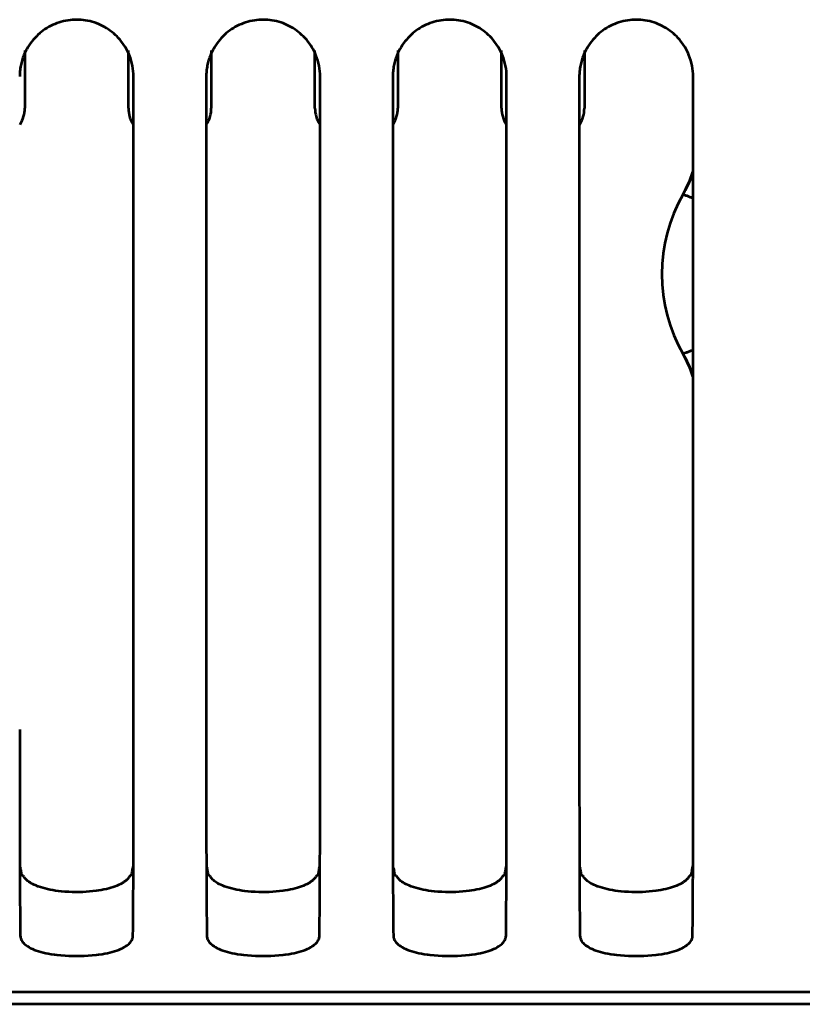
# Model space of a CAD drawing. Header units: millimetres. Extents: x 0 to 820, y 0 to 1200.
# Tile 33 of 81: x 213 to 246, y 657 to 698. Entities that reach past the tile are written whole.
import ezdxf

# ---------------------------------------------------------------- set-up
doc = ezdxf.new("R2010")
doc.units = ezdxf.units.MM
doc.header["$MEASUREMENT"] = 0
doc.layers.add('Layer 1', color=7, linetype='Continuous', lineweight=0)

# ---------------------------------------------------------------- blocks, each defined once
blk = doc.blocks.new('Block_3')
at = {"layer": 'Layer 1', "color": 18, "lineweight": 53, "true_color": 0x010101}
for p, q in [((218.14, 668.255), (218.14, 695.192)), ((221.14, 695.192), (221.14, 670.513)), ((225.84, 668.255), (225.84, 695.192)), ((228.84, 695.192), (228.84, 670.513)), ((233.54, 668.255), (233.54, 695.192)), ((236.54, 695.192), (236.54, 670.513)), ((241.24, 668.255), (241.24, 695.192)), ((221.14, 670.513), (221.14, 669.378)), ((228.84, 670.513), (228.84, 669.378)), ((236.54, 670.513), (236.54, 669.378)), ((221.14, 669.378), (221.14, 668.255)), ((228.84, 669.378), (228.84, 668.255)), ((236.54, 669.378), (236.54, 668.255)), ((213.446, 662.246), (213.446, 662.201)), ((213.446, 662.232), (213.446, 662.189)), ((218.058, 662.304), (218.048, 662.247)), ((218.133, 662.201), (218.133, 662.246)), ((218.133, 662.189), (218.133, 662.232)), ((221.146, 662.246), (221.146, 662.201)), ((221.146, 662.232), (221.146, 662.189)), ((225.758, 662.304), (225.748, 662.247)), ((225.833, 662.201), (225.833, 662.246)), ((225.833, 662.189), (225.833, 662.232)), ((228.846, 662.246), (228.846, 662.201)), ((228.846, 662.232), (228.846, 662.189)), ((233.458, 662.304), (233.448, 662.247)), ((233.533, 662.201), (233.533, 662.246)), ((233.533, 662.189), (233.533, 662.232)), ((236.546, 662.232), (236.547, 662.189)), ((236.547, 662.246), (236.547, 662.201)), ((241.158, 662.304), (241.148, 662.247)), ((241.233, 662.201), (241.233, 662.246)), ((241.233, 662.189), (241.233, 662.232)), ((70.99, 657.424), (276.739, 657.424))]:
    blk.add_line(p, q, dxfattribs=at)
for points in [[(217.967, 696.076), (217.931, 696.159), (217.892, 696.241), (217.849, 696.322), (217.803, 696.402), (217.753, 696.481), (217.7, 696.558), (217.644, 696.633), (217.586, 696.704), (217.524, 696.775), (217.459, 696.843), (217.392, 696.909), (217.323, 696.971), (217.252, 697.031), (217.179, 697.087), (217.105, 697.139), (217.028, 697.189), (216.949, 697.236), (216.868, 697.28), (216.785, 697.32), (216.7, 697.358), (216.614, 697.392), (216.526, 697.423), (216.437, 697.451), (216.436, 697.451), (216.346, 697.475), (216.255, 697.495), (216.163, 697.512), (216.072, 697.525), (215.979, 697.534), (215.887, 697.54), (215.795, 697.542), (215.704, 697.54), (215.612, 697.535), (215.519, 697.526), (215.427, 697.514), (215.336, 697.497), (215.244, 697.477), (215.154, 697.454), (215.154, 697.454), (215.064, 697.427), (214.976, 697.396), (214.889, 697.362), (214.804, 697.325), (214.721, 697.285), (214.64, 697.242), (214.561, 697.195), (214.484, 697.146), (214.409, 697.093), (214.336, 697.038), (214.265, 696.979), (214.195, 696.917), (214.128, 696.852), (214.063, 696.784), (214.001, 696.713), (213.943, 696.642), (213.886, 696.568), (213.832, 696.491), (213.782, 696.412), (213.735, 696.332), (213.692, 696.251), (213.652, 696.169), (213.617, 696.086)], [(225.667, 696.076), (225.631, 696.159), (225.592, 696.241), (225.549, 696.322), (225.503, 696.402), (225.453, 696.481), (225.4, 696.558), (225.344, 696.633), (225.286, 696.704), (225.224, 696.775), (225.159, 696.843), (225.092, 696.909), (225.023, 696.971), (224.952, 697.031), (224.879, 697.087), (224.805, 697.139), (224.728, 697.189), (224.649, 697.236), (224.568, 697.28), (224.485, 697.32), (224.4, 697.358), (224.314, 697.392), (224.226, 697.423), (224.137, 697.451), (224.136, 697.451), (224.046, 697.475), (223.955, 697.495), (223.863, 697.512), (223.772, 697.525), (223.68, 697.534), (223.587, 697.54), (223.495, 697.542), (223.404, 697.54), (223.312, 697.535), (223.219, 697.526), (223.127, 697.514), (223.036, 697.497), (222.944, 697.477), (222.854, 697.454), (222.854, 697.454), (222.764, 697.427), (222.676, 697.396), (222.589, 697.362), (222.504, 697.325), (222.422, 697.285), (222.34, 697.242), (222.261, 697.195), (222.184, 697.146), (222.109, 697.093), (222.036, 697.038), (221.965, 696.979), (221.895, 696.917), (221.828, 696.852), (221.763, 696.784), (221.701, 696.713), (221.643, 696.642), (221.586, 696.568), (221.533, 696.491), (221.482, 696.412), (221.435, 696.332), (221.392, 696.251), (221.352, 696.169), (221.317, 696.086)], [(233.367, 696.076), (233.331, 696.159), (233.292, 696.241), (233.249, 696.322), (233.203, 696.402), (233.153, 696.481), (233.1, 696.558), (233.044, 696.633), (232.986, 696.704), (232.924, 696.775), (232.859, 696.843), (232.792, 696.909), (232.723, 696.971), (232.652, 697.031), (232.579, 697.087), (232.505, 697.139), (232.428, 697.189), (232.349, 697.236), (232.268, 697.28), (232.185, 697.32), (232.1, 697.358), (232.014, 697.392), (231.926, 697.423), (231.837, 697.451), (231.836, 697.451), (231.746, 697.475), (231.655, 697.495), (231.563, 697.512), (231.472, 697.525), (231.38, 697.534), (231.287, 697.54), (231.195, 697.542), (231.104, 697.54), (231.012, 697.535), (230.919, 697.526), (230.827, 697.514), (230.736, 697.497), (230.644, 697.477), (230.554, 697.454), (230.554, 697.454), (230.464, 697.427), (230.376, 697.396), (230.289, 697.362), (230.204, 697.325), (230.122, 697.285), (230.04, 697.242), (229.961, 697.195), (229.884, 697.146), (229.809, 697.093), (229.736, 697.038), (229.665, 696.979), (229.595, 696.917), (229.528, 696.852), (229.463, 696.784), (229.401, 696.713), (229.343, 696.642), (229.286, 696.568), (229.233, 696.491), (229.182, 696.412), (229.135, 696.332), (229.092, 696.251), (229.052, 696.169), (229.017, 696.086)], [(241.067, 696.076), (241.031, 696.159), (240.992, 696.241), (240.949, 696.322), (240.903, 696.402), (240.853, 696.481), (240.8, 696.558), (240.744, 696.633), (240.686, 696.704), (240.624, 696.775), (240.559, 696.843), (240.492, 696.909), (240.423, 696.971), (240.352, 697.031), (240.279, 697.087), (240.205, 697.139), (240.128, 697.189), (240.049, 697.236), (239.968, 697.28), (239.885, 697.32), (239.8, 697.358), (239.714, 697.392), (239.626, 697.423), (239.537, 697.451), (239.536, 697.451), (239.446, 697.475), (239.355, 697.495), (239.263, 697.512), (239.172, 697.525), (239.08, 697.534), (238.987, 697.54), (238.895, 697.542), (238.804, 697.54), (238.712, 697.535), (238.62, 697.526), (238.527, 697.514), (238.436, 697.497), (238.344, 697.477), (238.254, 697.454), (238.254, 697.454), (238.164, 697.427), (238.076, 697.396), (237.989, 697.362), (237.904, 697.325), (237.822, 697.285), (237.74, 697.242), (237.661, 697.195), (237.584, 697.146), (237.509, 697.093), (237.436, 697.038), (237.365, 696.979), (237.295, 696.917), (237.228, 696.852), (237.163, 696.784), (237.101, 696.713), (237.043, 696.642), (236.986, 696.568), (236.933, 696.491), (236.882, 696.412), (236.836, 696.332), (236.792, 696.251), (236.752, 696.169), (236.717, 696.086)], [(213.616, 696.086), (213.596, 696.034), (213.576, 695.98), (213.558, 695.926), (213.54, 695.871), (213.524, 695.816), (213.51, 695.759), (213.496, 695.703), (213.485, 695.648), (213.474, 695.591), (213.465, 695.534), (213.457, 695.477), (213.451, 695.419), (213.446, 695.362), (213.443, 695.305), (213.44, 695.248), (213.44, 695.192)], [(221.316, 696.086), (221.296, 696.034), (221.276, 695.98), (221.258, 695.926), (221.24, 695.871), (221.224, 695.816), (221.21, 695.759), (221.196, 695.703), (221.185, 695.648), (221.174, 695.591), (221.165, 695.534), (221.157, 695.477), (221.151, 695.419), (221.146, 695.362), (221.143, 695.305), (221.14, 695.248), (221.14, 695.192)], [(229.016, 696.086), (228.996, 696.034), (228.976, 695.98), (228.958, 695.926), (228.94, 695.871), (228.924, 695.816), (228.91, 695.759), (228.896, 695.703), (228.885, 695.648), (228.874, 695.591), (228.865, 695.534), (228.857, 695.477), (228.851, 695.419), (228.846, 695.362), (228.843, 695.305), (228.84, 695.248), (228.84, 695.192)], [(236.716, 696.086), (236.696, 696.034), (236.676, 695.98), (236.657, 695.926), (236.64, 695.871), (236.624, 695.816), (236.61, 695.759), (236.596, 695.703), (236.585, 695.648), (236.574, 695.591), (236.565, 695.534), (236.557, 695.477), (236.551, 695.419), (236.546, 695.362), (236.543, 695.305), (236.54, 695.248), (236.54, 695.192)], [(213.44, 668.255), (213.44, 667.894), (213.44, 667.404), (213.44, 666.915), (213.44, 666.786), (213.44, 666.297), (213.44, 665.807), (213.44, 665.317), (213.441, 664.827), (213.441, 664.338), (213.442, 663.848), (213.443, 663.358)], [(218.136, 663.358), (218.137, 663.483), (218.137, 663.973), (218.138, 664.462), (218.138, 664.827), (218.139, 665.317), (218.139, 665.807), (218.139, 666.297), (218.139, 666.786), (218.139, 667.276), (218.139, 667.765), (218.139, 668.255)], [(221.14, 668.255), (221.14, 667.894), (221.14, 667.404), (221.14, 666.915), (221.14, 666.786), (221.14, 666.297), (221.14, 665.807), (221.14, 665.317), (221.141, 664.827), (221.141, 664.338), (221.142, 663.848), (221.143, 663.358)], [(225.836, 663.358), (225.837, 663.483), (225.837, 663.973), (225.838, 664.462), (225.838, 664.827), (225.839, 665.317), (225.839, 665.807), (225.839, 666.297), (225.839, 666.786), (225.839, 667.276), (225.839, 667.765), (225.839, 668.255)], [(228.84, 668.255), (228.84, 667.894), (228.84, 667.404), (228.84, 666.915), (228.84, 666.786), (228.84, 666.297), (228.84, 665.807), (228.84, 665.317), (228.841, 664.827), (228.841, 664.338), (228.842, 663.848), (228.843, 663.358)], [(233.536, 663.358), (233.537, 663.483), (233.537, 663.973), (233.538, 664.462), (233.538, 664.827), (233.539, 665.317), (233.539, 665.807), (233.539, 666.297), (233.539, 666.786), (233.539, 667.276), (233.539, 667.765), (233.539, 668.255)], [(236.54, 668.255), (236.54, 667.894), (236.54, 667.404), (236.54, 666.915), (236.54, 666.786), (236.54, 666.297), (236.54, 665.807), (236.54, 665.317), (236.541, 664.827), (236.541, 664.338), (236.542, 663.848), (236.543, 663.358)], [(241.236, 663.358), (241.237, 663.483), (241.237, 663.973), (241.238, 664.462), (241.238, 664.827), (241.239, 665.317), (241.239, 665.807), (241.239, 666.297), (241.239, 666.786), (241.239, 667.276), (241.239, 667.765), (241.239, 668.255)], [(213.443, 663.358), (213.443, 663.292), (213.443, 663.18), (213.444, 663.067), (213.444, 663.02), (213.444, 662.908), (213.444, 662.795), (213.445, 662.683), (213.445, 662.57), (213.445, 662.457), (213.446, 662.345), (213.446, 662.232)], [(218.133, 662.232), (218.133, 662.279), (218.134, 662.391), (218.134, 662.504), (218.134, 662.57), (218.134, 662.683), (218.135, 662.795), (218.135, 662.908), (218.135, 663.021), (218.136, 663.133), (218.136, 663.246), (218.136, 663.358)], [(221.143, 663.358), (221.143, 663.292), (221.143, 663.18), (221.144, 663.067), (221.144, 663.02), (221.144, 662.908), (221.144, 662.795), (221.145, 662.683), (221.145, 662.57), (221.145, 662.457), (221.146, 662.345), (221.146, 662.232)], [(225.833, 662.232), (225.833, 662.279), (225.834, 662.391), (225.834, 662.504), (225.834, 662.57), (225.834, 662.683), (225.835, 662.795), (225.835, 662.908), (225.835, 663.021), (225.836, 663.133), (225.836, 663.246), (225.836, 663.358)], [(228.843, 663.358), (228.843, 663.292), (228.843, 663.18), (228.844, 663.067), (228.844, 663.02), (228.844, 662.908), (228.844, 662.795), (228.845, 662.683), (228.845, 662.57), (228.845, 662.457), (228.846, 662.345), (228.846, 662.232)], [(233.533, 662.232), (233.533, 662.279), (233.534, 662.391), (233.534, 662.504), (233.534, 662.57), (233.534, 662.683), (233.535, 662.795), (233.535, 662.908), (233.535, 663.021), (233.536, 663.133), (233.536, 663.246), (233.536, 663.358)], [(236.543, 663.358), (236.543, 663.292), (236.543, 663.18), (236.544, 663.067), (236.544, 663.02), (236.544, 662.908), (236.544, 662.795), (236.545, 662.683), (236.545, 662.57), (236.545, 662.457), (236.546, 662.345), (236.546, 662.232)], [(241.233, 662.232), (241.233, 662.279), (241.234, 662.391), (241.234, 662.504), (241.234, 662.57), (241.234, 662.683), (241.235, 662.795), (241.235, 662.908), (241.235, 663.021), (241.236, 663.133), (241.236, 663.246), (241.236, 663.358)], [(213.531, 662.246), (213.526, 662.275), (213.521, 662.304), (213.516, 662.333), (213.511, 662.362), (213.506, 662.39), (213.501, 662.419), (213.496, 662.448), (213.491, 662.477), (213.486, 662.506), (213.48, 662.534)], [(218.109, 662.592), (218.104, 662.563), (218.099, 662.534), (218.094, 662.506), (218.088, 662.477), (218.083, 662.448), (218.078, 662.419), (218.073, 662.391), (218.068, 662.362), (218.063, 662.333), (218.058, 662.304)], [(221.231, 662.246), (221.226, 662.275), (221.221, 662.304), (221.216, 662.333), (221.211, 662.362), (221.206, 662.39), (221.201, 662.419), (221.196, 662.448), (221.191, 662.477), (221.186, 662.506), (221.181, 662.534)], [(225.809, 662.592), (225.804, 662.563), (225.799, 662.534), (225.794, 662.506), (225.788, 662.477), (225.783, 662.448), (225.778, 662.419), (225.773, 662.391), (225.768, 662.362), (225.763, 662.333), (225.758, 662.304)], [(228.931, 662.246), (228.926, 662.275), (228.921, 662.304), (228.916, 662.333), (228.911, 662.362), (228.906, 662.39), (228.901, 662.419), (228.896, 662.448), (228.891, 662.477), (228.886, 662.506), (228.88, 662.534)], [(233.509, 662.592), (233.504, 662.563), (233.499, 662.534), (233.494, 662.506), (233.488, 662.477), (233.483, 662.448), (233.478, 662.419), (233.473, 662.391), (233.468, 662.362), (233.463, 662.333), (233.458, 662.304)], [(236.631, 662.246), (236.626, 662.275), (236.621, 662.304), (236.616, 662.333), (236.611, 662.362), (236.606, 662.39), (236.601, 662.419), (236.596, 662.448), (236.591, 662.477), (236.586, 662.506), (236.58, 662.534)], [(241.209, 662.592), (241.204, 662.563), (241.199, 662.534), (241.194, 662.506), (241.188, 662.477), (241.183, 662.448), (241.178, 662.419), (241.173, 662.391), (241.168, 662.362), (241.163, 662.333), (241.158, 662.304)], [(213.446, 662.189), (213.446, 662.166), (213.446, 662.144), (213.447, 662.121), (213.447, 662.099), (213.447, 662.076), (213.447, 662.054), (213.447, 662.031), (213.447, 662.009), (213.447, 661.986), (213.447, 661.964)], [(213.447, 661.964), (213.448, 661.787), (213.449, 661.564), (213.45, 661.341), (213.451, 661.294), (213.452, 661.071), (213.454, 660.847), (213.455, 660.624), (213.458, 660.401), (213.46, 660.178), (213.462, 659.954), (213.466, 659.731)], [(213.598, 662.202), (213.595, 662.203), (213.587, 662.206), (213.58, 662.209), (213.572, 662.212), (213.565, 662.216), (213.557, 662.219), (213.55, 662.224), (213.547, 662.226), (213.541, 662.231), (213.536, 662.236), (213.533, 662.241), (213.532, 662.246)], [(217.602, 661.871), (217.53, 661.835), (217.455, 661.801), (217.375, 661.769), (217.293, 661.74), (217.206, 661.711), (217.114, 661.685), (217.017, 661.661), (216.915, 661.639), (216.806, 661.618), (216.689, 661.599), (216.599, 661.587), (216.462, 661.57), (216.325, 661.557), (216.185, 661.547), (216.044, 661.54), (215.901, 661.535), (215.757, 661.535), (215.611, 661.537), (215.464, 661.543), (215.316, 661.552), (215.316, 661.552), (215.299, 661.553), (215.164, 661.564), (215.038, 661.578), (214.92, 661.594), (214.807, 661.612), (214.698, 661.632), (214.593, 661.655), (214.491, 661.68), (214.391, 661.709), (214.294, 661.739), (214.199, 661.773), (214.195, 661.774), (214.114, 661.806), (214.042, 661.836), (213.978, 661.867), (213.92, 661.898), (213.867, 661.929), (213.82, 661.96), (213.777, 661.993), (213.738, 662.025), (213.703, 662.059), (213.672, 662.093), (213.644, 662.128), (213.62, 662.164), (213.598, 662.202)], [(217.833, 662.022), (217.811, 662.004), (217.79, 661.987), (217.768, 661.971), (217.745, 661.955), (217.722, 661.94), (217.698, 661.925), (217.675, 661.91), (217.651, 661.897), (217.627, 661.883), (217.602, 661.871)], [(217.981, 662.202), (217.97, 662.181), (217.957, 662.162), (217.944, 662.142), (217.93, 662.124), (217.915, 662.105), (217.9, 662.088), (217.884, 662.07), (217.867, 662.053), (217.85, 662.037), (217.833, 662.022)], [(218, 662.209), (217.999, 662.208), (217.997, 662.208), (217.995, 662.207), (217.993, 662.206), (217.991, 662.206), (217.991, 662.205), (217.989, 662.205), (217.987, 662.204), (217.985, 662.203), (217.983, 662.202), (217.981, 662.202)], [(218.048, 662.246), (218.046, 662.242), (218.043, 662.237), (218.039, 662.232), (218.034, 662.228), (218.033, 662.227), (218.028, 662.223), (218.022, 662.22), (218.017, 662.217), (218.011, 662.214), (218.006, 662.212), (218, 662.209)], [(218.114, 659.731), (218.114, 659.776), (218.117, 659.999), (218.12, 660.222), (218.121, 660.401), (218.124, 660.624), (218.125, 660.848), (218.127, 661.071), (218.129, 661.294), (218.13, 661.517), (218.131, 661.74), (218.132, 661.964)], [(218.132, 661.964), (218.132, 661.986), (218.132, 662.009), (218.132, 662.031), (218.132, 662.054), (218.132, 662.076), (218.133, 662.099), (218.133, 662.122), (218.133, 662.144), (218.133, 662.166), (218.133, 662.189)], [(221.146, 662.189), (221.146, 662.166), (221.146, 662.144), (221.147, 662.121), (221.147, 662.099), (221.147, 662.076), (221.147, 662.054), (221.147, 662.031), (221.147, 662.009), (221.147, 661.986), (221.148, 661.964)], [(221.147, 661.964), (221.148, 661.787), (221.149, 661.564), (221.15, 661.341), (221.151, 661.294), (221.152, 661.071), (221.154, 660.847), (221.155, 660.624), (221.158, 660.401), (221.16, 660.178), (221.162, 659.954), (221.166, 659.731)], [(221.298, 662.202), (221.295, 662.203), (221.287, 662.206), (221.28, 662.209), (221.272, 662.212), (221.265, 662.216), (221.258, 662.219), (221.25, 662.224), (221.247, 662.226), (221.241, 662.231), (221.236, 662.236), (221.233, 662.241), (221.231, 662.246)], [(225.302, 661.871), (225.23, 661.835), (225.155, 661.801), (225.075, 661.769), (224.993, 661.74), (224.906, 661.711), (224.814, 661.685), (224.717, 661.661), (224.615, 661.639), (224.506, 661.618), (224.389, 661.599), (224.299, 661.587), (224.163, 661.57), (224.025, 661.557), (223.885, 661.547), (223.744, 661.54), (223.601, 661.535), (223.457, 661.535), (223.311, 661.537), (223.164, 661.543), (223.016, 661.552), (223.016, 661.552), (222.999, 661.553), (222.864, 661.564), (222.738, 661.578), (222.62, 661.594), (222.507, 661.612), (222.398, 661.632), (222.293, 661.655), (222.191, 661.68), (222.091, 661.709), (221.994, 661.739), (221.899, 661.773), (221.895, 661.774), (221.814, 661.806), (221.742, 661.836), (221.678, 661.867), (221.62, 661.898), (221.567, 661.929), (221.52, 661.96), (221.477, 661.993), (221.438, 662.025), (221.403, 662.059), (221.372, 662.093), (221.344, 662.128), (221.32, 662.164), (221.298, 662.202)], [(225.533, 662.022), (225.511, 662.004), (225.49, 661.987), (225.468, 661.971), (225.445, 661.955), (225.422, 661.94), (225.398, 661.925), (225.375, 661.91), (225.351, 661.897), (225.327, 661.883), (225.302, 661.871)], [(225.681, 662.202), (225.67, 662.181), (225.657, 662.162), (225.644, 662.142), (225.63, 662.124), (225.615, 662.105), (225.6, 662.088), (225.584, 662.07), (225.567, 662.053), (225.55, 662.037), (225.533, 662.022)], [(225.7, 662.209), (225.699, 662.208), (225.697, 662.208), (225.695, 662.207), (225.693, 662.206), (225.691, 662.206), (225.691, 662.205), (225.689, 662.205), (225.687, 662.204), (225.685, 662.203), (225.683, 662.202), (225.681, 662.202)], [(225.748, 662.246), (225.746, 662.242), (225.743, 662.237), (225.739, 662.232), (225.734, 662.228), (225.733, 662.227), (225.728, 662.223), (225.722, 662.22), (225.717, 662.217), (225.711, 662.214), (225.706, 662.212), (225.7, 662.209)], [(225.814, 659.731), (225.814, 659.776), (225.817, 659.999), (225.82, 660.222), (225.821, 660.401), (225.824, 660.624), (225.825, 660.848), (225.827, 661.071), (225.828, 661.294), (225.83, 661.517), (225.831, 661.74), (225.832, 661.964)], [(225.832, 661.964), (225.832, 661.986), (225.832, 662.009), (225.832, 662.031), (225.832, 662.054), (225.832, 662.076), (225.833, 662.099), (225.833, 662.122), (225.833, 662.144), (225.833, 662.166), (225.833, 662.189)], [(228.846, 662.189), (228.846, 662.166), (228.846, 662.144), (228.847, 662.121), (228.847, 662.099), (228.847, 662.076), (228.847, 662.054), (228.847, 662.031), (228.847, 662.009), (228.847, 661.986), (228.847, 661.964)], [(228.847, 661.964), (228.848, 661.787), (228.849, 661.564), (228.851, 661.341), (228.851, 661.294), (228.852, 661.071), (228.854, 660.847), (228.855, 660.624), (228.858, 660.401), (228.86, 660.178), (228.862, 659.954), (228.866, 659.731)], [(228.998, 662.202), (228.995, 662.203), (228.987, 662.206), (228.98, 662.209), (228.972, 662.212), (228.965, 662.216), (228.958, 662.219), (228.95, 662.224), (228.947, 662.226), (228.941, 662.231), (228.936, 662.236), (228.933, 662.241), (228.932, 662.246)], [(233.002, 661.871), (232.93, 661.835), (232.855, 661.801), (232.776, 661.769), (232.693, 661.74), (232.606, 661.711), (232.514, 661.685), (232.417, 661.661), (232.315, 661.639), (232.206, 661.618), (232.089, 661.599), (231.999, 661.587), (231.863, 661.57), (231.725, 661.557), (231.585, 661.547), (231.444, 661.54), (231.301, 661.535), (231.157, 661.535), (231.011, 661.537), (230.864, 661.543), (230.716, 661.552), (230.716, 661.552), (230.699, 661.553), (230.564, 661.564), (230.438, 661.578), (230.32, 661.594), (230.207, 661.612), (230.098, 661.632), (229.993, 661.655), (229.891, 661.68), (229.791, 661.709), (229.694, 661.739), (229.599, 661.773), (229.595, 661.774), (229.514, 661.806), (229.442, 661.836), (229.378, 661.867), (229.32, 661.898), (229.267, 661.929), (229.22, 661.96), (229.177, 661.993), (229.138, 662.025), (229.103, 662.059), (229.072, 662.093), (229.045, 662.128), (229.02, 662.164), (228.998, 662.202)], [(233.233, 662.022), (233.211, 662.004), (233.19, 661.987), (233.168, 661.971), (233.145, 661.955), (233.122, 661.94), (233.099, 661.925), (233.075, 661.91), (233.051, 661.897), (233.027, 661.883), (233.002, 661.871)], [(233.381, 662.202), (233.37, 662.181), (233.357, 662.162), (233.344, 662.142), (233.33, 662.124), (233.315, 662.105), (233.3, 662.088), (233.284, 662.07), (233.267, 662.053), (233.25, 662.037), (233.233, 662.022)], [(233.4, 662.209), (233.399, 662.208), (233.397, 662.208), (233.395, 662.207), (233.393, 662.206), (233.391, 662.206), (233.391, 662.205), (233.389, 662.205), (233.387, 662.204), (233.385, 662.203), (233.383, 662.202), (233.381, 662.202)], [(233.448, 662.246), (233.446, 662.242), (233.443, 662.237), (233.439, 662.232), (233.434, 662.228), (233.433, 662.227), (233.428, 662.223), (233.422, 662.22), (233.417, 662.217), (233.411, 662.214), (233.406, 662.212), (233.4, 662.209)], [(233.514, 659.731), (233.514, 659.776), (233.517, 659.999), (233.52, 660.222), (233.521, 660.401), (233.524, 660.624), (233.525, 660.848), (233.527, 661.071), (233.528, 661.294), (233.53, 661.517), (233.531, 661.74), (233.532, 661.964)], [(233.532, 661.964), (233.532, 661.986), (233.532, 662.009), (233.532, 662.031), (233.532, 662.054), (233.532, 662.076), (233.533, 662.099), (233.533, 662.122), (233.533, 662.144), (233.533, 662.166), (233.533, 662.189)], [(236.546, 662.189), (236.546, 662.166), (236.546, 662.144), (236.547, 662.121), (236.547, 662.099), (236.547, 662.076), (236.547, 662.054), (236.547, 662.031), (236.547, 662.009), (236.547, 661.986), (236.547, 661.964)], [(236.547, 661.964), (236.548, 661.787), (236.549, 661.564), (236.551, 661.341), (236.551, 661.294), (236.552, 661.071), (236.554, 660.847), (236.555, 660.624), (236.558, 660.401), (236.56, 660.178), (236.562, 659.954), (236.566, 659.731)], [(236.698, 662.202), (236.695, 662.203), (236.687, 662.206), (236.68, 662.209), (236.672, 662.212), (236.665, 662.216), (236.658, 662.219), (236.65, 662.224), (236.647, 662.226), (236.641, 662.231), (236.636, 662.236), (236.633, 662.241), (236.631, 662.246)], [(240.702, 661.871), (240.63, 661.835), (240.555, 661.801), (240.475, 661.769), (240.393, 661.74), (240.306, 661.711), (240.214, 661.685), (240.117, 661.661), (240.015, 661.639), (239.906, 661.618), (239.789, 661.599), (239.699, 661.587), (239.562, 661.57), (239.425, 661.557), (239.285, 661.547), (239.144, 661.54), (239.001, 661.535), (238.857, 661.535), (238.711, 661.537), (238.564, 661.543), (238.416, 661.552), (238.416, 661.552), (238.399, 661.553), (238.264, 661.564), (238.138, 661.578), (238.019, 661.594), (237.907, 661.612), (237.798, 661.632), (237.693, 661.655), (237.591, 661.68), (237.491, 661.709), (237.394, 661.739), (237.299, 661.773), (237.295, 661.774), (237.214, 661.806), (237.142, 661.836), (237.078, 661.867), (237.02, 661.898), (236.967, 661.929), (236.92, 661.96), (236.877, 661.993), (236.838, 662.025), (236.803, 662.059), (236.772, 662.093), (236.744, 662.128), (236.72, 662.164), (236.698, 662.202)], [(240.933, 662.022), (240.911, 662.004), (240.89, 661.987), (240.868, 661.971), (240.845, 661.955), (240.822, 661.94), (240.798, 661.925), (240.775, 661.91), (240.751, 661.897), (240.727, 661.883), (240.702, 661.871)], [(241.081, 662.202), (241.07, 662.181), (241.057, 662.162), (241.044, 662.142), (241.03, 662.124), (241.015, 662.105), (241, 662.088), (240.984, 662.07), (240.967, 662.053), (240.95, 662.037), (240.932, 662.022)], [(241.1, 662.209), (241.099, 662.208), (241.097, 662.208), (241.095, 662.207), (241.093, 662.206), (241.091, 662.206), (241.091, 662.205), (241.089, 662.205), (241.087, 662.204), (241.085, 662.203), (241.083, 662.202), (241.081, 662.202)], [(241.148, 662.246), (241.146, 662.242), (241.143, 662.237), (241.139, 662.232), (241.134, 662.228), (241.133, 662.227), (241.128, 662.223), (241.122, 662.22), (241.117, 662.217), (241.111, 662.214), (241.106, 662.212), (241.1, 662.209)], [(241.214, 659.731), (241.214, 659.776), (241.217, 659.999), (241.22, 660.222), (241.221, 660.401), (241.224, 660.624), (241.225, 660.848), (241.227, 661.071), (241.228, 661.294), (241.23, 661.517), (241.231, 661.74), (241.232, 661.964)], [(241.232, 661.964), (241.232, 661.986), (241.232, 662.009), (241.232, 662.031), (241.232, 662.054), (241.232, 662.076), (241.233, 662.099), (241.233, 662.122), (241.233, 662.144), (241.233, 662.166), (241.233, 662.189)], [(213.466, 659.731), (213.468, 659.693), (213.474, 659.657), (213.484, 659.62), (213.497, 659.584), (213.515, 659.549), (213.536, 659.513), (213.562, 659.478), (213.592, 659.443), (213.628, 659.407), (213.668, 659.372), (213.714, 659.336), (213.767, 659.301), (213.826, 659.265), (213.891, 659.23), (213.964, 659.195), (214.044, 659.161), (214.126, 659.129), (214.221, 659.096), (214.317, 659.067), (214.413, 659.041), (214.513, 659.018), (214.619, 658.998), (214.734, 658.979), (214.866, 658.961), (214.882, 658.959), (214.972, 658.948), (215.142, 658.931), (215.31, 658.918), (215.474, 658.908), (215.634, 658.902), (215.79, 658.901), (215.946, 658.902), (216.106, 658.908), (216.27, 658.918), (216.437, 658.931), (216.609, 658.948), (216.697, 658.959), (216.713, 658.961), (216.846, 658.979), (216.961, 658.998), (217.066, 659.018), (217.166, 659.041), (217.263, 659.067), (217.358, 659.096), (217.453, 659.129), (217.535, 659.161), (217.615, 659.195), (217.688, 659.23), (217.753, 659.265), (217.812, 659.301), (217.864, 659.336), (217.911, 659.372), (217.952, 659.407), (217.987, 659.442), (218.017, 659.478), (218.043, 659.513), (218.064, 659.549), (218.082, 659.584), (218.095, 659.62), (218.105, 659.657), (218.111, 659.693), (218.114, 659.731)], [(221.166, 659.731), (221.168, 659.693), (221.174, 659.657), (221.184, 659.62), (221.197, 659.584), (221.215, 659.549), (221.236, 659.513), (221.262, 659.478), (221.292, 659.443), (221.328, 659.407), (221.368, 659.372), (221.414, 659.336), (221.467, 659.301), (221.526, 659.265), (221.591, 659.23), (221.664, 659.195), (221.744, 659.161), (221.826, 659.129), (221.921, 659.096), (222.017, 659.067), (222.113, 659.041), (222.213, 659.018), (222.319, 658.998), (222.434, 658.979), (222.566, 658.961), (222.582, 658.959), (222.672, 658.948), (222.842, 658.931), (223.01, 658.918), (223.174, 658.908), (223.334, 658.902), (223.49, 658.901), (223.646, 658.902), (223.806, 658.908), (223.97, 658.918), (224.137, 658.931), (224.309, 658.948), (224.397, 658.959), (224.413, 658.961), (224.546, 658.979), (224.661, 658.998), (224.766, 659.018), (224.866, 659.041), (224.963, 659.067), (225.058, 659.096), (225.153, 659.129), (225.235, 659.161), (225.315, 659.195), (225.388, 659.23), (225.453, 659.265), (225.512, 659.301), (225.564, 659.336), (225.611, 659.372), (225.652, 659.407), (225.687, 659.442), (225.717, 659.478), (225.743, 659.513), (225.764, 659.549), (225.782, 659.584), (225.795, 659.62), (225.805, 659.657), (225.811, 659.693), (225.814, 659.731)], [(228.866, 659.731), (228.868, 659.693), (228.874, 659.657), (228.884, 659.62), (228.897, 659.584), (228.915, 659.549), (228.936, 659.513), (228.962, 659.478), (228.992, 659.443), (229.028, 659.407), (229.068, 659.372), (229.114, 659.336), (229.167, 659.301), (229.226, 659.265), (229.291, 659.23), (229.364, 659.195), (229.444, 659.161), (229.526, 659.129), (229.621, 659.096), (229.717, 659.067), (229.813, 659.041), (229.913, 659.018), (230.019, 658.998), (230.134, 658.979), (230.266, 658.961), (230.282, 658.959), (230.372, 658.948), (230.542, 658.931), (230.71, 658.918), (230.874, 658.908), (231.034, 658.902), (231.19, 658.901), (231.346, 658.902), (231.506, 658.908), (231.67, 658.918), (231.837, 658.931), (232.009, 658.948), (232.097, 658.959), (232.113, 658.961), (232.246, 658.979), (232.361, 658.998), (232.466, 659.018), (232.566, 659.041), (232.663, 659.067), (232.758, 659.096), (232.853, 659.129), (232.935, 659.161), (233.015, 659.195), (233.088, 659.23), (233.153, 659.265), (233.212, 659.301), (233.264, 659.336), (233.311, 659.372), (233.352, 659.407), (233.387, 659.442), (233.417, 659.478), (233.443, 659.513), (233.464, 659.549), (233.482, 659.584), (233.495, 659.62), (233.505, 659.657), (233.511, 659.693), (233.514, 659.731)], [(236.566, 659.731), (236.568, 659.693), (236.574, 659.657), (236.584, 659.62), (236.597, 659.584), (236.615, 659.549), (236.636, 659.513), (236.662, 659.478), (236.692, 659.443), (236.728, 659.407), (236.768, 659.372), (236.814, 659.336), (236.867, 659.301), (236.926, 659.265), (236.992, 659.23), (237.064, 659.195), (237.144, 659.161), (237.226, 659.129), (237.321, 659.096), (237.417, 659.067), (237.513, 659.041), (237.613, 659.018), (237.719, 658.998), (237.834, 658.979), (237.966, 658.961), (237.982, 658.959), (238.072, 658.948), (238.242, 658.931), (238.41, 658.918), (238.574, 658.908), (238.734, 658.902), (238.89, 658.901), (239.046, 658.902), (239.206, 658.908), (239.37, 658.918), (239.538, 658.931), (239.709, 658.948), (239.797, 658.959), (239.813, 658.961), (239.946, 658.979), (240.061, 658.998), (240.166, 659.018), (240.266, 659.041), (240.363, 659.067), (240.458, 659.096), (240.553, 659.129), (240.635, 659.161), (240.715, 659.195), (240.788, 659.23), (240.853, 659.265), (240.912, 659.301), (240.965, 659.336), (241.011, 659.372), (241.052, 659.407), (241.087, 659.442), (241.117, 659.478), (241.143, 659.513), (241.165, 659.549), (241.182, 659.584), (241.195, 659.62), (241.205, 659.657), (241.211, 659.693), (241.214, 659.731)]]:
    blk.add_lwpolyline(points, dxfattribs=at)
for points in [[(218.097, 695.639), (218.068, 695.788), (218.024, 695.935), (217.967, 696.076)], [(225.796, 695.639), (225.768, 695.788), (225.724, 695.935), (225.667, 696.076)], [(233.496, 695.639), (233.468, 695.788), (233.424, 695.935), (233.367, 696.076)], [(241.196, 695.639), (241.168, 695.788), (241.124, 695.935), (241.067, 696.076)], [(218.14, 695.192), (218.14, 695.342), (218.125, 695.492), (218.097, 695.639)], [(225.84, 695.192), (225.84, 695.342), (225.825, 695.492), (225.797, 695.639)], [(233.54, 695.192), (233.54, 695.342), (233.525, 695.492), (233.497, 695.639)], [(241.24, 695.192), (241.24, 695.342), (241.225, 695.492), (241.197, 695.639)]]:
    blk.add_open_spline(points, degree=3, dxfattribs=at)
blk = doc.blocks.new('Block_33')
at = {"layer": 'Layer 1', "color": 18, "lineweight": 53, "true_color": 0x010101}
for p, q in [((213.65, 696.272), (213.65, 693.892)), ((217.929, 693.892), (217.929, 696.272)), ((221.35, 696.272), (221.35, 693.892)), ((225.629, 693.892), (225.629, 696.272)), ((229.05, 696.272), (229.05, 693.892)), ((233.329, 693.892), (233.329, 696.272)), ((236.75, 696.272), (236.75, 693.892)), ((240.829, 690.339), (240.943, 690.292)), ((240.829, 690.339), (240.943, 690.292)), ((240.938, 683.789), (240.83, 683.746)), ((240.938, 683.789), (240.83, 683.746)), ((276.74, 656.907), (70.939, 656.907))]:
    blk.add_line(p, q, dxfattribs=at)
for points in [[(240.943, 690.292), (240.972, 690.281), (241, 690.27), (241.028, 690.258), (241.056, 690.247), (241.085, 690.236), (241.113, 690.224), (241.141, 690.213), (241.169, 690.201), (241.198, 690.19), (241.226, 690.179)], [(241.226, 683.905), (241.197, 683.894), (241.168, 683.882), (241.139, 683.871), (241.111, 683.859), (241.082, 683.847), (241.053, 683.836), (241.024, 683.824), (240.996, 683.812), (240.967, 683.801), (240.938, 683.79)]]:
    blk.add_lwpolyline(points, dxfattribs=at)
for points in [[(213.454, 693.218), (213.582, 693.42), (213.65, 693.653), (213.65, 693.892)], [(217.929, 693.892), (217.929, 693.653), (217.997, 693.419), (218.125, 693.218)], [(221.155, 693.218), (221.282, 693.42), (221.35, 693.653), (221.35, 693.892)], [(225.629, 693.892), (225.629, 693.653), (225.697, 693.419), (225.825, 693.218)], [(228.854, 693.218), (228.982, 693.42), (229.05, 693.653), (229.05, 693.892)], [(233.329, 693.892), (233.329, 693.653), (233.397, 693.419), (233.525, 693.218)], [(236.555, 693.218), (236.682, 693.42), (236.75, 693.653), (236.75, 693.892)], [(240.821, 690.343), (240.988, 690.636), (241.125, 690.944), (241.23, 691.264)], [(240.921, 690.504), (241.041, 690.728), (241.143, 690.96), (241.227, 691.199)], [(240.829, 690.339), (240.861, 690.393), (240.892, 690.448), (240.922, 690.504)], [(240.821, 690.343), (239.65, 688.298), (239.65, 685.786), (240.821, 683.74)], [(241.23, 682.821), (241.125, 683.14), (240.988, 683.449), (240.82, 683.741)], [(241.226, 682.887), (241.121, 683.185), (240.989, 683.473), (240.83, 683.746)]]:
    blk.add_open_spline(points, degree=3, dxfattribs=at)

msp = doc.modelspace()

# ---------------------------------------------------------------- block references
at = {"layer": 'Layer 1'}
for name in ['Block_3', 'Block_33']:
    msp.add_blockref(name, (0, 0), dxfattribs=at)

doc.saveas('drawing.dxf')
